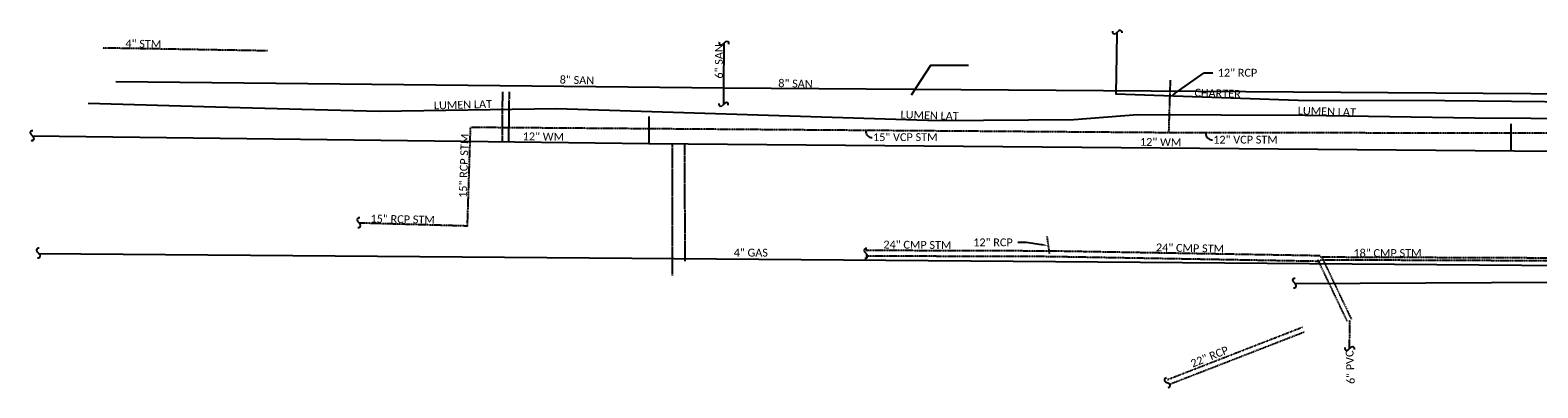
# Model space of a CAD drawing. Header units: feet. Extents: x 2244633 to 2246943, y 595279 to 597098.
# Tile 3 of 9: x 2244633 to 2245171, y 596175 to 596303. Entities that reach past the tile are written whole.
import ezdxf
from ezdxf import colors
from ezdxf.entities.mleader import LeaderData, LeaderLine
from ezdxf.math import Vec2, Vec3

# ---------------------------------------------------------------- set-up
doc = ezdxf.new("R2010")
doc.units = ezdxf.units.FT
doc.header["$MEASUREMENT"] = 0
for name, pattern in [('DASHED2', [0.375, 0.25, -0.125]), ('foex', [0]), ('OhDOT_USTN5', [0.11, 0.055, -0.055])]:
    doc.linetypes.add(name, pattern=pattern)
for name, color, linetype in [('DR_X_Storm_Sewer', 151, 'OhDOT_USTN5'), ('DR_X_Text', 7, 'Continuous'), ('SH_Data', 7, 'Continuous'), ('UT_X_Cable_TV_Text', 7, 'Continuous'), ('UT_X_FO', 30, 'foex'), ('UT_X_Gas', 2, 'ex_gas'), ('UT_X_Gas_Text', 7, 'Continuous'), ('UT_X_Sanitary_Line', 3, 'ex_sanitary'), ('UT_X_Sanitary_Text', 7, 'Continuous'), ('UT_X_Water', 133, 'ex_water'), ('UT_X_Water_Text', 7, 'Continuous')]:
    doc.layers.add(name, color=color, linetype=linetype)
doc.styles.add('Straight-Normal', font='font30.shx', dxfattribs={"height": 0.14})
doc.styles.add('X_Straight_Normal', font='calibril.ttf', dxfattribs={"height": 0.14})
doc.linetypes.add('ex_gas', pattern='A,0.25,-0.15,0.25,-0.15,0.25,-0.15,0.25,-0.15,0.25,-0.1,["G",Straight-Normal,S=0.857142,R=0,X=-0.045,Y=-0.07],-0.1', length=2.05)
doc.linetypes.add('ex_sanitary', pattern='A,0.35,-0.15,0.35,-0.15,0.35,-0.3,["SAN",Straight-Normal,S=1,R=0,X=-0.19,Y=-0.07],-0.3,0.35,-0.15', length=2.45)
doc.linetypes.add('ex_water', pattern='A,0.25,-0.15,0.25,-0.15,0.25,-0.15,0.25,-0.15,0.25,-0.1,["W",Straight-Normal,S=0.857142,R=0,X=-0.045,Y=-0.07],-0.1', length=2.05)

# ---------------------------------------------------------------- blocks, each defined once
blk = doc.blocks.new('SQUIG')
blk.add_line((0.035, 0.029), (-0.021, -0.02))
for centre, start, end in [((-0.044, 0.008), 158.1069, 307.9876), ((0.057, 0.001), 341.0875, 128.316)]:
    blk.add_arc(centre, 0.0361, start, end)

msp = doc.modelspace()

# ---------------------------------------------------------------- linework, layer by layer
at = {"layer": 'DR_X_Storm_Sewer', "elevation": 1018.18, "flags": 128}
msp.add_lwpolyline([(2244717.53, 596295.62), (2244658.59, 596296.63)], dxfattribs=at)
at = {"layer": 'DR_X_Storm_Sewer', "flags": 128}
for points in [[(2245040.01, 596285.11), (2245039.45, 596266.86)], [(2244788.96, 596233.01), (2244790.08, 596268.25)], [(2245039.45, 596266.35), (2244790.1, 596268.25)], [(2245390.06, 596265.95), (2245039.45, 596266.35)], [(2244788.96, 596233.01), (2244750.23, 596234.1)], [(2244995.96, 596229.29), (2244996.83, 596223.08)], [(2244996.83, 596222.08), (2244931.25, 596222.28)], [(2244996.83, 596224.08), (2244931.26, 596224.28)], [(2245093.54, 596220.38), (2244996.81, 596222.08)], [(2245093.58, 596222.38), (2244996.85, 596224.08)], [(2245103.26, 596199.04), (2245092.78, 596221.01)], [(2245259, 596221.27), (2245093.56, 596221.88)], [(2245258.99, 596220.27), (2245093.56, 596220.88)], [(2245104.81, 596199.78), (2245094.33, 596221.75)], [(2245104.04, 596199.41), (2245103.99, 596189.16)], [(2245087.22, 596196.79), (2245038.94, 596178.03)], [(2245087.88, 596195.09), (2245039.6, 596176.33)]]:
    msp.add_lwpolyline(points, dxfattribs=at)
at = {"layer": 'DR_X_Text'}
for centre in [(2244933.5, 596266.94), (2245055.05, 596266.05)]:
    msp.add_arc(centre, 2.28, 176.1229, 271.8233, dxfattribs=at)
at = {"layer": 'UT_X_FO', "flags": 128}
for points, elevation in [([(2245020.99, 596302.22), (2245020.78, 596293.91), (2245020.54, 596280.27), (2245085.77, 596278.05), (2245138.1, 596277.9), (2245209.43, 596277.18), (2245256.41, 596276.59), (2245315.24, 596276.69), (2245370.69, 596275.51), (2245433.59, 596274.83), (2245524.25, 596274.24), (2245545.72, 596274.02), (2245648.12, 596274.02), (2245691.87, 596271.07), (2245773.97, 596271.99), (2245834.23, 596272.3), (2245846.41, 596214.45)], 1049.8), ([(2245084.47, 596212.51), (2245248.78, 596213.28)], 1032.03)]:
    msp.add_lwpolyline(points, dxfattribs=dict(at, elevation=elevation))
for points in [[(2244947.57, 596279.9), (2244954.52, 596290.46), (2244968, 596290.5)], [(2244653.41, 596276.9), (2244698.96, 596275.61), (2244729.78, 596274.81), (2244757.49, 596274.13), (2244820.77, 596275.01), (2244957.16, 596270.69), (2245005.61, 596271.04), (2245028.28, 596272.92), (2245088.15, 596272.62), (2245148.85, 596271.71), (2245208.94, 596271.29), (2245258.95, 596270.91), (2245310.96, 596269.64), (2245354.01, 596267.87), (2245422.74, 596268.93), (2245508.22, 596266.83), (2245561.05, 596267.3), (2245608.2, 596267.72), (2245635.56, 596267.5), (2245655.46, 596265.59)]]:
    msp.add_lwpolyline(points, dxfattribs=at)
at = {"layer": 'UT_X_Gas', "flags": 128}
msp.add_lwpolyline([(2244635.74, 596223.24), (2245695.35, 596214.89), (2245737.04, 596218.23)], dxfattribs=at)
at = {"layer": 'UT_X_Sanitary_Line', "flags": 128}
for points in [[(2244880.59, 596282.37), (2244880.63, 596298.35)], [(2244663.3, 596284.66), (2244880.59, 596282.37)], [(2244880.55, 596276.52), (2244880.59, 596282.37)], [(2244880.59, 596282.37), (2245270.56, 596279.71)]]:
    msp.add_lwpolyline(points, dxfattribs=at)
at = {"layer": 'UT_X_Water', "linetype": 'DASHED2', "flags": 128}
for points in [[(2244801.42, 596263.19), (2244801.56, 596280.94)], [(2244803.83, 596280.92), (2244803.62, 596263.17)], [(2244862.25, 596215.4), (2244862.19, 596262.49)], [(2244866.7, 596220.42), (2244866.64, 596262.45)]]:
    msp.add_lwpolyline(points, dxfattribs=at)
at = {"layer": 'UT_X_Water', "extrusion": (0, 0, -1), "flags": 128}
for points in [[(-2244853.8, 596272.14), (-2244853.76, 596262.56)], [(-2245161.74, 596269.51), (-2245161.68, 596259.94)]]:
    msp.add_lwpolyline(points, dxfattribs=at)
at = {"layer": 'UT_X_Water', "flags": 128}
msp.add_lwpolyline([(2244633.57, 596265.21), (2244853.76, 596262.56), (2245711.27, 596255.27)], dxfattribs=at)

# ---------------------------------------------------------------- block references
at = {"layer": 'SH_Data', "xscale": 20, "yscale": 20, "zscale": 20}
for p in [(2244880.49, 596298.26), (2244880.32, 596276.4), (2245103.99, 596189.16)]:
    msp.add_blockref('SQUIG', p, dxfattribs=at)
at = {"layer": 'SH_Data'}
for p, xscale, yscale, zscale, rotation in [((2244750.23, 596234.1), 20, 20, 20, 88.63236224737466), ((2244931.34, 596223.14), 20, 20, 20, 88.63236224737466), ((2245039.1, 596176.97), 19.99999999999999, 19.99999999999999, 19.99999999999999, 111.4548752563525)]:
    msp.add_blockref('SQUIG', p, dxfattribs=dict(at, xscale=xscale, yscale=yscale, zscale=zscale, rotation=rotation))
at = {"layer": 'UT_X_Cable_TV_Text', "xscale": 20, "yscale": 20, "zscale": 20, "rotation": 89.24315173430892}
msp.add_blockref('SQUIG', (2245084.47, 596212.51), dxfattribs=at)
at = {"layer": 'UT_X_FO', "xscale": 20, "yscale": 20, "zscale": 20}
msp.add_blockref('SQUIG', (2245020.99, 596302.22), dxfattribs=at)
at = {"layer": 'UT_X_Gas_Text', "xscale": 20, "yscale": 20, "zscale": 20, "rotation": 90.7461861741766}
msp.add_blockref('SQUIG', (2244635.74, 596223.24), dxfattribs=at)
at = {"layer": 'UT_X_Water_Text', "xscale": 20, "yscale": 20, "zscale": 20, "rotation": 90.7461861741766}
msp.add_blockref('SQUIG', (2244633.54, 596265.21), dxfattribs=at)

# ---------------------------------------------------------------- texts
at = {"layer": 'DR_X_Text', "style": 'X_Straight_Normal'}
for s, rotation, p in [('4" STM', 358.8294, (2244666.74, 596296.86)), ('15" RCP STM', 88.1903, (2244788.69, 596243.04)), ('15" VCP STM', 0.0783, (2244933.83, 596263.37)), ('12" VCP STM', 0.0783, (2245055.38, 596262.48)), ('15" RCP STM', 358.8294, (2244754.3, 596234.31)), ('24" CMP STM', 359.5361, (2244937.52, 596225.01)), ('24" CMP STM', 358.8294, (2245034.9, 596224)), ('18" CMP STM', 0.0524, (2245105.47, 596221.96)), ('22" RCP', 21.6902, (2245048.01, 596182.44)), ('6" PVC', 92.4548, (2245105.97, 596176.64))]:
    msp.add_text(s, height=2.8, rotation=rotation, dxfattribs=at).set_placement(p)
at = {"layer": 'UT_X_Cable_TV_Text', "style": 'X_Straight_Normal'}
for s, rotation, p in [('CHARTER', 358.3016, (2245048.63, 596279.31, 1049.8)), ('LUMEN LAT', 1.5947, (2244777, 596274.68)), ('LUMEN LAT', 358.3016, (2244943.65, 596271.5)), ('LUMEN LAT', 358.3016, (2245085.55, 596272.88))]:
    msp.add_text(s, height=2.8, rotation=rotation, dxfattribs=at).set_placement(p)
at = {"layer": 'UT_X_Gas_Text', "style": 'X_Straight_Normal'}
msp.add_text('4" GAS', height=2.8, dxfattribs=at).set_placement((2244884.07, 596222.12))
at = {"layer": 'UT_X_Sanitary_Text', "style": 'X_Straight_Normal'}
for s, rotation, p in [('6" SAN', 90, (2244880.18, 596285.69)), ('8" SAN', 358.5632, (2244821.89, 596283.95)), ('8" SAN', 358.5632, (2244899.97, 596282.68))]:
    msp.add_text(s, height=2.8, rotation=rotation, dxfattribs=at).set_placement(p)
at = {"layer": 'UT_X_Water_Text', "style": 'X_Straight_Normal'}
for p in [(2244808.67, 596263.69), (2245029.19, 596261.71)]:
    msp.add_text('12" WM', height=2.8, rotation=359.2002, dxfattribs=at).set_placement(p)

# ---------------------------------------------------------------- leaders
at = {"layer": 'DR_X_Text'}
ml = msp.add_multileader_mtext('Standard', dxfattribs=at)
ml.set_content('12" RCP', color=256, style='X_Straight_Normal')
ml.set_leader_properties()
ml.build(insert=Vec2(0, 0))
ml.multileader.update_dxf_attribs({"dogleg_length": 0.15, "arrow_head_size": 2.4, "scale": 20})
ctx = ml.context
ctx.base_point, ctx.scale, ctx.char_height, ctx.arrow_head_size, ctx.landing_gap_size, ctx.plane_origin = Vec3(2245055.19, 596287.79), 20, 2.8, 2.4, 1.8, Vec3(2245039.82, 596279.06)
notes = []
notes.append((ctx, [(0, (1, 1, 0), (2245052.19, 596287.79), (1, 0), 3, [(0, [(2245039.82, 596279.06)], 0, [])])]))
ctx.mtext.insert, ctx.mtext.flow_direction = Vec3(2245056.99, 596289.2), 5
ml = msp.add_multileader_mtext('Standard', dxfattribs=at)
ml.set_content('12" RCP', color=256, style='X_Straight_Normal')
ml.set_leader_properties()
ml.build(insert=Vec2(0, 0))
ml.multileader.update_dxf_attribs({"dogleg_length": 0.15, "arrow_head_size": 2.4, "scale": 20})
ctx = ml.context
ctx.base_point, ctx.scale, ctx.char_height, ctx.arrow_head_size, ctx.landing_gap_size, ctx.plane_origin = Vec3(2244968.49, 596227.18), 20, 2.8, 2.4, 1.8, Vec3(2244996.42, 596226.02)
ctx.text_align_type = 2
notes.append((ctx, [(0, (1, 1, 0), (2244988.55, 596227.18), (-1, 0), 3, [(0, [(2244996.42, 596226.02)], 0, [])])]))
ctx.mtext.insert, ctx.mtext.alignment, ctx.mtext.flow_direction = Vec3(2244983.75, 596228.6), 3, 5
for ctx, leaders in notes:
    for number, flags, end, landing, length, lines in leaders:
        leader = LeaderData()
        leader.index, (leader.has_last_leader_line, leader.has_dogleg_vector, leader.attachment_direction) = number, flags
        leader.last_leader_point, leader.dogleg_vector, leader.dogleg_length = Vec3(end), Vec3(landing), length
        for number, points, colour, breaks in lines:
            line = LeaderLine()
            line.index, line.vertices, line.color, line.breaks = number, Vec3.list(points), colors.encode_raw_color(colour), breaks
            leader.lines.append(line)
        ctx.leaders.append(leader)

doc.saveas('drawing.dxf')
